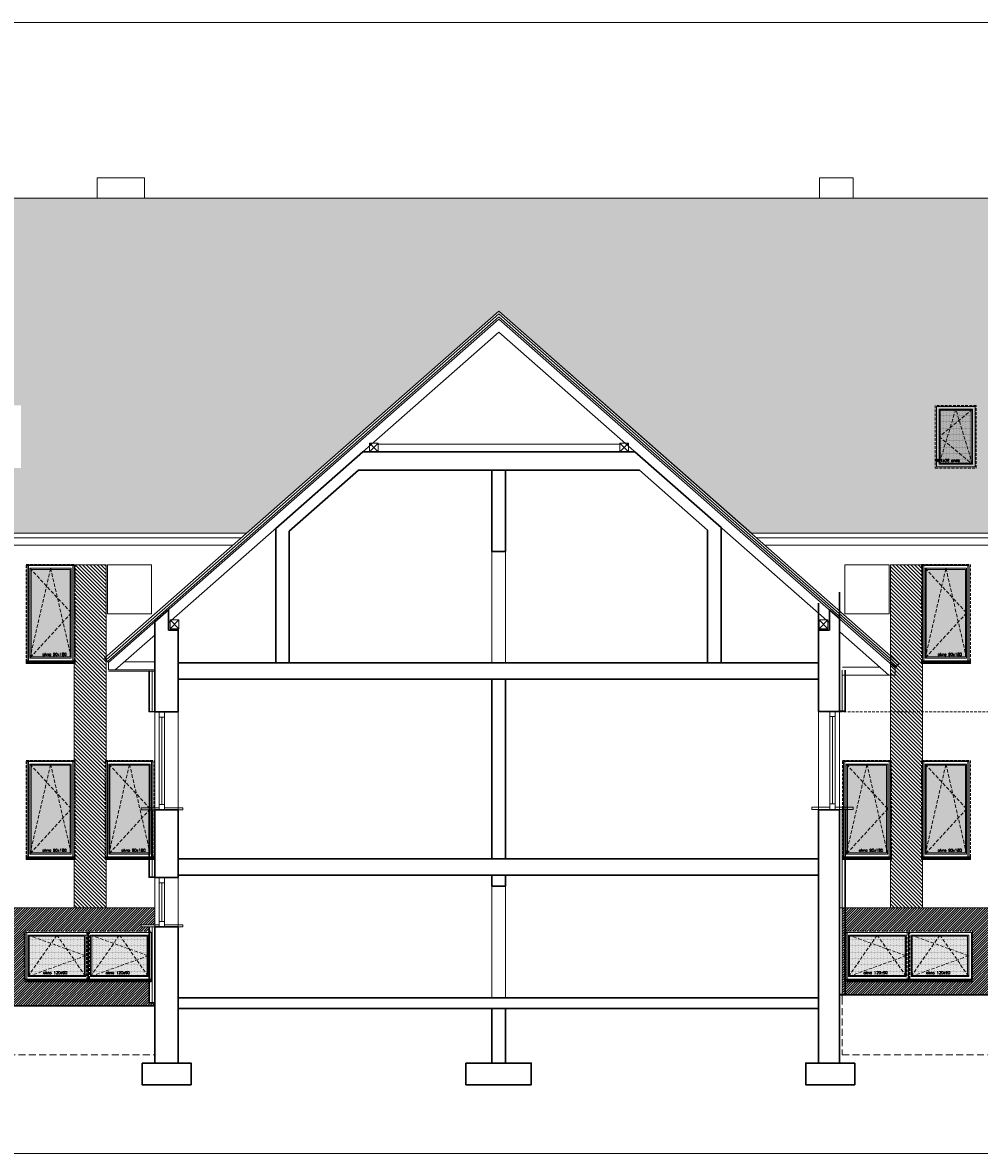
# Model space of a CAD drawing. Header units: millimetres. Extents: x 28291 to 177760, y -399809 to -170937.
# Tile 11 of 256: x 56499 to 58257, y -241830 to -239753. Entities that reach past the tile are written whole.
import ezdxf

# ---------------------------------------------------------------- set-up
doc = ezdxf.new("R2010")
doc.units = ezdxf.units.MM
for name, pattern in [('CACHE', [9.525, 6.35, -3.175]), ('CARKOVANA', [7.5, 5, -2.5]), ('HIDDEN', [9.525, 6.35, -3.175])]:
    doc.linetypes.add(name, pattern=pattern)
doc.layers.get('0').update_dxf_attribs({"lineweight": 0})
for name, color, linetype, lineweight in [('! opisy okien elewacja', 7, 'Continuous', 0), ('!! 0_ Istn-sciany', 3, 'Continuous', 30), ('!! 0_ Istn-widok', 1, 'Continuous', 15), ('!! 0_ WIDOK ELEWACJA', 4, 'Continuous', 0), ('!! 0_Istn-cienka', 4, 'Continuous', 9), ('!! 0_Istn-drzwi', 1, 'Continuous', 13), ('!! 1_ tynk zewn  - nowy', 21, 'Continuous', 20), ('!! 1_Hatch dach', 252, 'Continuous', 5), ('!! 2_ remont Ocieplenie', 4, 'ZIGZAG', 5), ('!! 2_NOWE OKNA WIDOk - remont', 140, 'Continuous', 5), ('!! 2_posadzki winyle 2', 43, 'Continuous', 9), ('!! 2_TYNK OBRYS', 252, 'Continuous', 13)]:
    doc.layers.add(name, color=color, linetype=linetype, lineweight=lineweight)
for name, color, linetype, lineweight, true_color in [('!! 0_ Istn-okna - wymienione', 9, 'Continuous', 13, 0x808080), ('!! 1_ELEWACJA KOLOR', 7, 'Continuous', 13, 0x6888bb), ('!! 1_Wyburzenia', 252, 'CARKOVANA', 13, 0x696969), ('!! 2_ELEWACJA COKÓŁ', 9, 'Continuous', 13, 0x808080)]:
    doc.layers.add(name, color=color, linetype=linetype, lineweight=lineweight, true_color=true_color)
doc.styles.add('TXT', font='simplex.shx')
doc.linetypes.add('ZIGZAG', pattern='A,0.00254,-5.08,[131,ltypeshp.shx,S=5.08,R=0,X=-5.08,Y=0],-10.16,[131,ltypeshp.shx,S=5.08,R=180,X=5.08,Y=0],-5.08', length=20.32254)
pattern_1 = [(45, (-4038.4983, -39195.6034), (-2.24506403, 2.24506403), [])]

# ---------------------------------------------------------------- blocks, each defined once
blk = doc.blocks.new('okno 90x180')
at = {"layer": '!! 1_Hatch dach', "true_color": 0x575757}
h = blk.add_hatch(dxfattribs=at)
h.set_pattern_fill('DOTS', color=251)
h.set_pattern_definition([(0, (-9632.3096, -11392.1331), (0.79375, 1.5875), [0, -1.5875])])
h.paths.add_polyline_path([(9, -10), (81, -10), (81, -171), (9, -171)])
at = {"layer": '!! 2_posadzki winyle 2'}
h = blk.add_hatch(dxfattribs=at)
h.set_pattern_fill('ANSI31', color=252, scale=0.2)
h.paths.add_polyline_path([(0, -178), (90, -178), (90, -183), (0, -183)])
at = {"layer": '!! 0_ Istn-okna - wymienione', "linetype": 'CARKOVANA', "lineweight": 5}
blk.add_lwpolyline([(0, -1), (90, -1), (90, -180), (0, -180)], close=True, dxfattribs=at)
at = {"layer": '!! 0_ Istn-okna - wymienione'}
for points in [[(2, -3), (88, -3), (88, -178), (2, -178)], [(7, -8), (83, -8), (83, -173), (7, -173)], [(9, -10), (81, -10), (81, -171), (9, -171)], [(0, -178), (90, -178), (90, -183), (0, -183)]]:
    blk.add_lwpolyline(points, close=True, dxfattribs=at)
at = {"layer": '!! 1_Hatch dach', "color": 251, "linetype": 'CACHE', "true_color": 0x575757}
for points in [[(7, -173), (45, -8), (83, -173)], [(7, -8), (83, -90), (7, -173)]]:
    blk.add_lwpolyline(points, dxfattribs=at)
at = {"insert": (30.1, -163.6), "char_height": 5, "attachment_point": 1, "style": 'TXT'}
blk.add_mtext_dynamic_manual_height_columns('okno 90x180', width=52.63, gutter_width=75, heights=[0], dxfattribs=at)
blk = doc.blocks.new('okno 115x115')
at = {"layer": '!! 1_Hatch dach', "true_color": 0x575757}
h = blk.add_hatch(dxfattribs=at)
h.set_pattern_fill('DOTS', color=251, angle=360)
h.set_pattern_definition([(360, (-21873.4686, 1906.5186), (0.79375, 1.5875), [0, -1.5875])])
h.paths.add_polyline_path([(-12259.7, 13266.7), (-12157.7, 13266.7), (-12157.7, 13194.7), (-12259.7, 13194.7)])
h = blk.add_hatch(dxfattribs=at)
h.set_pattern_fill('ANSI31', color=251, scale=0.2, angle=360)
h.paths.add_polyline_path([(-12264.2, 13187.7), (-12153.2, 13187.7), (-12153.2, 13182.7), (-12264.2, 13182.7)])
at = {"layer": '!! 0_ Istn-okna - wymienione', "linetype": 'CARKOVANA', "lineweight": 5}
blk.add_lwpolyline([(-12268.7, 13275.7), (-12148.7, 13275.7), (-12148.7, 13185.7), (-12268.7, 13185.7)], close=True, dxfattribs=at)
at = {"layer": '!! 0_ Istn-okna - wymienione'}
for points in [[(-12266.7, 13273.7), (-12150.7, 13273.7), (-12150.7, 13187.7), (-12266.7, 13187.7)], [(-12261.7, 13268.7), (-12155.7, 13268.7), (-12155.7, 13192.7), (-12261.7, 13192.7)], [(-12259.7, 13266.7), (-12157.7, 13266.7), (-12157.7, 13194.7), (-12259.7, 13194.7)], [(-12266.7, 13187.7), (-12150.7, 13187.7), (-12150.7, 13182.7), (-12266.7, 13182.7)]]:
    blk.add_lwpolyline(points, close=True, dxfattribs=at)
at = {"layer": '!! 1_Hatch dach', "color": 251, "linetype": 'CACHE', "true_color": 0x575757}
for points in [[(-12261.7, 13192.7), (-12208.7, 13268.7), (-12155.7, 13192.7)], [(-12261.7, 13268.7), (-12155.7, 13230.7), (-12261.7, 13192.7)]]:
    blk.add_lwpolyline(points, dxfattribs=at)
at = {"insert": (-12234.1, 13202.1), "char_height": 5, "attachment_point": 1, "style": 'TXT'}
blk.add_mtext_dynamic_manual_height_columns('okno 120x90', width=52.63, gutter_width=75, heights=[0], dxfattribs=at)
blk = doc.blocks.new('OKNO POŁACIOWE')
at = {"layer": '!! 1_Hatch dach', "true_color": 0x575757}
h = blk.add_hatch(dxfattribs=at)
h.set_pattern_fill('DOTS', color=251)
h.set_pattern_definition([(0, (62967.6391, -229507.4222), (0.79375, 1.5875), [0, -1.5875])])
h.paths.add_polyline_path([(72608.9, -218174.3), (72665.9, -218174.3), (72665.9, -218271.3), (72608.9, -218271.3)])
at = {"layer": '!! 0_ Istn-okna - wymienione', "linetype": 'CARKOVANA', "lineweight": 5}
blk.add_lwpolyline([(72599.9, -218165.3), (72674.9, -218165.3), (72674.9, -218280.3), (72599.9, -218280.3)], close=True, dxfattribs=at)
at = {"layer": '!! 0_ Istn-okna - wymienione'}
for points in [[(72601.9, -218167.3), (72672.9, -218167.3), (72672.9, -218278.3), (72601.9, -218278.3)], [(72606.9, -218172.3), (72667.9, -218172.3), (72667.9, -218273.3), (72606.9, -218273.3)], [(72608.9, -218174.3), (72665.9, -218174.3), (72665.9, -218271.3), (72608.9, -218271.3)]]:
    blk.add_lwpolyline(points, close=True, dxfattribs=at)
at = {"layer": '!! 1_Hatch dach', "color": 251, "linetype": 'CACHE', "true_color": 0x575757}
for points in [[(72606.9, -218273.3), (72637.4, -218172.3), (72667.9, -218273.3)], [(72606.9, -218172.3), (72667.9, -218222.8), (72606.9, -218273.3)]]:
    blk.add_lwpolyline(points, dxfattribs=at)
at = {"insert": (72630, -218263.9), "char_height": 5, "attachment_point": 1, "style": 'TXT'}
blk.add_mtext_dynamic_manual_height_columns('okno 90x180', width=52.63, gutter_width=75, heights=[0], dxfattribs=at)

msp = doc.modelspace()

# ---------------------------------------------------------------- hatches: boundary and pattern name
at = {"layer": '!! 1_ELEWACJA KOLOR', "true_color": 0x315442}
h = msp.add_hatch(dxfattribs=at)
h.set_pattern_fill('ANSI31', color=129, scale=1.5, angle=-90)
h.paths.add_polyline_path([(56593.56903, -240749.35053), (56652.56903, -240749.35053), (56652.56903, -241379.35053), (56593.56903, -241379.35053)])
h = msp.add_hatch(dxfattribs=at)
h.set_pattern_fill('ANSI31', color=129, scale=1.5, angle=-90)
h.paths.add_polyline_path([(58093.56903, -240749.35053), (58152.56903, -240749.35053), (58152.56903, -241379.35053), (58093.56903, -241379.35053)])
at = {"layer": '!! 1_Hatch dach', "true_color": 0x990000}
h = msp.add_hatch(dxfattribs=at)
h.set_pattern_fill('AR-B88', color=14, scale=0.1, angle=180)
h.paths.add_polyline_path([(58873.06903, -240075.35053), (55873.06903, -240075.35053), (56246.33593, -240349.80011), (56239.06903, -240358.05796), (56239.06903, -240371.5708), (56227.17773, -240371.5708), (56190.56903, -240371.5708), (56190.56903, -240621.52607), (55555.56903, -240621.52607), (55555.56903, -240371.5708), (55507.06903, -240371.5708), (55507.06903, -240358.05796), (55499.80212, -240349.80011), (55873.06903, -240075.35053), (54941.06903, -240075.35053), (54941.06903, -240691.16861), (56910.29832, -240691.16861), (57374.31903, -240282.83038), (57838.33974, -240691.16861), (59895.06903, -240691.16861), (59895.06903, -240075.35053), (58873.06903, -240075.35053), (59246.33593, -240349.80011), (59239.06903, -240358.05796), (59239.06903, -240371.5708), (59227.17773, -240371.5708), (59190.56903, -240371.5708), (59190.56903, -240621.52607), (58555.56903, -240621.52607), (58555.56903, -240371.5708), (58507.06903, -240371.5708), (58507.06903, -240358.05796), (58499.80212, -240349.80011)])
h.paths.add_polyline_path([(56496.06903, -240456.15298), (56496.06903, -240571.15298), (56421.06903, -240571.15298), (56421.06903, -240456.15298)], flags=16)
h.paths.add_polyline_path([(56489.06903, -240463.15298), (56489.06903, -240564.15298), (56428.06903, -240564.15298), (56428.06903, -240463.15298)], flags=0)
h.paths.add_polyline_path([(56487.06903, -240465.15298), (56487.06903, -240511.99724), (56489.06903, -240513.65298), (56487.06903, -240515.30872), (56487.06903, -240557.53003), (56488.46507, -240562.15298), (56430.48487, -240562.15298), (56428.06903, -240564.15298), (56430.06903, -240557.53003), (56430.06903, -240464.80872), (56430.48487, -240465.15298), (56457.96507, -240465.15298), (56458.56903, -240463.15298), (56459.17299, -240465.15298)], flags=0)
h.paths.add_polyline_path([(59495.06903, -240456.15298), (59570.06903, -240456.15298), (59570.06903, -240571.15298), (59495.06903, -240571.15298)], flags=16)
h.paths.add_polyline_path([(59502.06903, -240463.15298), (59563.06903, -240463.15298), (59563.06903, -240564.15298), (59502.06903, -240564.15298)], flags=0)
h.paths.add_polyline_path([(59504.06903, -240464.80872), (59504.48487, -240465.15298), (59531.96507, -240465.15298), (59532.56903, -240463.15298), (59533.17299, -240465.15298), (59561.06903, -240465.15298), (59561.06903, -240511.99724), (59563.06903, -240513.65298), (59561.06903, -240515.30872), (59561.06903, -240557.53003), (59562.46507, -240562.15298), (59504.48487, -240562.15298), (59502.06903, -240564.15298), (59504.06903, -240557.53003)], flags=0)
h.paths.add_polyline_path([(55345.06903, -240456.15298), (55345.06903, -240571.15298), (55270.06903, -240571.15298), (55270.06903, -240456.15298)], flags=16)
h.paths.add_polyline_path([(55338.06903, -240463.15298), (55338.06903, -240564.15298), (55277.06903, -240564.15298), (55277.06903, -240463.15298)], flags=0)
h.paths.add_polyline_path([(55336.06903, -240465.15298), (55336.06903, -240511.99724), (55338.06903, -240513.65298), (55336.06903, -240515.30872), (55336.06903, -240557.53003), (55337.46507, -240562.15298), (55279.48487, -240562.15298), (55277.06903, -240564.15298), (55279.06903, -240557.53003), (55279.06903, -240464.80872), (55279.48487, -240465.15298), (55306.96507, -240465.15298), (55307.56903, -240463.15298), (55308.17299, -240465.15298)], flags=0)
h.paths.add_polyline_path([(55298.89678, -240560.99335), (55349.01583, -240560.99335), (55349.01583, -240553.49335), (55298.89678, -240553.49335)], flags=24)
h.paths.add_polyline_path([(56449.89678, -240560.99335), (56500.01583, -240560.99335), (56500.01583, -240553.49335), (56449.89678, -240553.49335)], flags=24)
h.paths.add_polyline_path([(59523.89678, -240560.99335), (59574.01583, -240560.99335), (59574.01583, -240553.49335), (59523.89678, -240553.49335)], flags=24)
at = {"layer": '!! 2_ELEWACJA COKÓŁ', "true_color": 0x2b2b2c}
h = msp.add_hatch(dxfattribs=at)
h.set_pattern_fill('ANSI31', color=250)
h.set_pattern_definition(pattern_1)
h.paths.add_polyline_path([(56742.06903, -241379.35053), (54963.06903, -241379.35053), (54963.06903, -241559.35053), (56742.06903, -241559.35053), (56742.06903, -241554.35053), (56731.06903, -241554.35053), (56731.06903, -241514.35053), (56504.57562, -241514.35053), (56504.57562, -241422.35053), (56619.57562, -241422.35053), (56731.06903, -241422.35053), (56731.06903, -241414.35053), (56716.92188, -241414.35053), (56716.92188, -241410.43531), (56742.06903, -241410.43531)])
h.paths.add_polyline_path([(55719.57562, -241422.35053), (55836.57562, -241422.35053), (55836.57562, -241514.35053), (55604.57562, -241514.35053), (55604.57562, -241422.35053)], flags=16)
h.paths.add_polyline_path([(55717.57562, -241424.35053), (55717.57562, -241510.35053), (55606.57562, -241510.35053), (55606.57562, -241424.35053)], flags=0)
h.paths.add_polyline_path([(55712.57562, -241429.35053), (55712.57562, -241505.35053), (55611.57562, -241505.35053), (55611.57562, -241429.35053)], flags=0)
h.paths.add_polyline_path([(55662.07562, -241429.35053), (55663.40457, -241431.35053), (55710.57562, -241431.35053), (55710.57562, -241466.59806), (55712.57562, -241467.35053), (55710.57562, -241468.10301), (55710.57562, -241502.34063), (55711.24668, -241503.35053), (55616.89141, -241503.35053), (55611.57562, -241505.35053), (55613.57562, -241502.34063), (55613.57562, -241430.10301), (55616.89141, -241431.35053), (55660.74668, -241431.35053)], flags=0)
h.paths.add_polyline_path([(55721.57562, -241424.35053), (55832.57562, -241424.35053), (55832.57562, -241510.35053), (55721.57562, -241510.35053)], flags=0)
h.paths.add_polyline_path([(55726.57562, -241429.35053), (55827.57562, -241429.35053), (55827.57562, -241505.35053), (55726.57562, -241505.35053)], flags=0)
h.paths.add_polyline_path([(55731.89141, -241431.35053), (55775.74668, -241431.35053), (55777.07562, -241429.35053), (55778.40457, -241431.35053), (55825.57562, -241431.35053), (55825.57562, -241466.59806), (55827.57562, -241467.35053), (55825.57562, -241468.10301), (55825.57562, -241502.34063), (55826.24668, -241503.35053), (55731.89141, -241503.35053), (55726.57562, -241505.35053), (55728.57562, -241502.34063), (55728.57562, -241430.10301)], flags=0)
h.paths.add_polyline_path([(55536.57562, -241514.35053), (55304.57562, -241514.35053), (55304.57562, -241422.35053), (55419.57562, -241422.35053), (55536.57562, -241422.35053)], flags=16)
h.paths.add_polyline_path([(55532.57562, -241424.35053), (55532.57562, -241510.35053), (55421.57562, -241510.35053), (55421.57562, -241424.35053)], flags=0)
h.paths.add_polyline_path([(55527.57562, -241429.35053), (55527.57562, -241505.35053), (55426.57562, -241505.35053), (55426.57562, -241429.35053)], flags=0)
h.paths.add_polyline_path([(55525.57562, -241431.35053), (55525.57562, -241466.59806), (55527.57562, -241467.35053), (55525.57562, -241468.10301), (55525.57562, -241502.34063), (55526.24668, -241503.35053), (55431.89141, -241503.35053), (55426.57562, -241505.35053), (55428.57562, -241502.34063), (55428.57562, -241430.10301), (55431.89141, -241431.35053), (55475.74668, -241431.35053), (55477.07562, -241429.35053), (55478.40457, -241431.35053)], flags=0)
h.paths.add_polyline_path([(55417.57562, -241424.35053), (55417.57562, -241510.35053), (55306.57562, -241510.35053), (55306.57562, -241424.35053)], flags=0)
h.paths.add_polyline_path([(55412.57562, -241429.35053), (55412.57562, -241505.35053), (55311.57562, -241505.35053), (55311.57562, -241429.35053)], flags=0)
h.paths.add_polyline_path([(55904.57562, -241422.35053), (56019.57562, -241422.35053), (56136.57562, -241422.35053), (56136.57562, -241514.35053), (55904.57562, -241514.35053)], flags=16)
h.paths.add_polyline_path([(55410.57562, -241431.35053), (55410.57562, -241466.59806), (55412.57562, -241467.35053), (55410.57562, -241468.10301), (55410.57562, -241502.34063), (55411.24668, -241503.35053), (55316.89141, -241503.35053), (55311.57562, -241505.35053), (55313.57562, -241502.34063), (55313.57562, -241430.10301), (55316.89141, -241431.35053), (55360.74668, -241431.35053), (55362.07562, -241429.35053), (55363.40457, -241431.35053)], flags=0)
h.paths.add_polyline_path([(55906.57562, -241424.35053), (56017.57562, -241424.35053), (56017.57562, -241510.35053), (55906.57562, -241510.35053)], flags=0)
h.paths.add_polyline_path([(55911.57562, -241429.35053), (56012.57562, -241429.35053), (56012.57562, -241505.35053), (55911.57562, -241505.35053)], flags=0)
h.paths.add_polyline_path([(55913.57562, -241430.10301), (55916.89141, -241431.35053), (55960.74668, -241431.35053), (55962.07562, -241429.35053), (55963.40457, -241431.35053), (56010.57562, -241431.35053), (56010.57562, -241466.59806), (56012.57562, -241467.35053), (56010.57562, -241468.10301), (56010.57562, -241502.34063), (56011.24668, -241503.35053), (55916.89141, -241503.35053), (55911.57562, -241505.35053), (55913.57562, -241502.34063)], flags=0)
h.paths.add_polyline_path([(56021.57562, -241424.35053), (56132.57562, -241424.35053), (56132.57562, -241510.35053), (56021.57562, -241510.35053)], flags=0)
h.paths.add_polyline_path([(56026.57562, -241429.35053), (56127.57562, -241429.35053), (56127.57562, -241505.35053), (56026.57562, -241505.35053)], flags=0)
h.paths.add_polyline_path([(56028.57562, -241430.10301), (56031.89141, -241431.35053), (56075.74668, -241431.35053), (56077.07562, -241429.35053), (56078.40457, -241431.35053), (56125.57562, -241431.35053), (56125.57562, -241466.59806), (56127.57562, -241467.35053), (56125.57562, -241468.10301), (56125.57562, -241502.34063), (56126.24668, -241503.35053), (56031.89141, -241503.35053), (56026.57562, -241505.35053), (56028.57562, -241502.34063)], flags=0)
h.paths.add_polyline_path([(55236.57562, -241514.35053), (55004.57562, -241514.35053), (55004.57562, -241422.35053), (55119.57562, -241422.35053), (55236.57562, -241422.35053)], flags=16)
h.paths.add_polyline_path([(55232.57562, -241424.35053), (55232.57562, -241510.35053), (55121.57562, -241510.35053), (55121.57562, -241424.35053)], flags=0)
h.paths.add_polyline_path([(55227.57562, -241429.35053), (55227.57562, -241505.35053), (55126.57562, -241505.35053), (55126.57562, -241429.35053)], flags=0)
h.paths.add_polyline_path([(55225.57562, -241431.35053), (55225.57562, -241466.59806), (55227.57562, -241467.35053), (55225.57562, -241468.10301), (55225.57562, -241502.34063), (55226.24668, -241503.35053), (55131.89141, -241503.35053), (55126.57562, -241505.35053), (55128.57562, -241502.34063), (55128.57562, -241430.10301), (55131.89141, -241431.35053), (55175.74668, -241431.35053), (55177.07562, -241429.35053), (55178.40457, -241431.35053)], flags=0)
h.paths.add_polyline_path([(55117.57562, -241424.35053), (55117.57562, -241510.35053), (55006.57562, -241510.35053), (55006.57562, -241424.35053)], flags=0)
h.paths.add_polyline_path([(55112.57562, -241429.35053), (55112.57562, -241505.35053), (55011.57562, -241505.35053), (55011.57562, -241429.35053)], flags=0)
h.paths.add_polyline_path([(56204.57562, -241422.35053), (56319.57562, -241422.35053), (56436.57562, -241422.35053), (56436.57562, -241514.35053), (56204.57562, -241514.35053)], flags=16)
h.paths.add_polyline_path([(55110.57562, -241431.35053), (55110.57562, -241466.59806), (55112.57562, -241467.35053), (55110.57562, -241468.10301), (55110.57562, -241502.34063), (55111.24668, -241503.35053), (55016.89141, -241503.35053), (55011.57562, -241505.35053), (55013.57562, -241502.34063), (55013.57562, -241430.10301), (55016.89141, -241431.35053), (55060.74668, -241431.35053), (55062.07562, -241429.35053), (55063.40457, -241431.35053)], flags=0)
h.paths.add_polyline_path([(56206.57562, -241424.35053), (56317.57562, -241424.35053), (56317.57562, -241510.35053), (56206.57562, -241510.35053)], flags=0)
h.paths.add_polyline_path([(56211.57562, -241429.35053), (56312.57562, -241429.35053), (56312.57562, -241505.35053), (56211.57562, -241505.35053)], flags=0)
h.paths.add_polyline_path([(56213.57562, -241430.10301), (56216.89141, -241431.35053), (56260.74668, -241431.35053), (56262.07562, -241429.35053), (56263.40457, -241431.35053), (56310.57562, -241431.35053), (56310.57562, -241466.59806), (56312.57562, -241467.35053), (56310.57562, -241468.10301), (56310.57562, -241502.34063), (56311.24668, -241503.35053), (56216.89141, -241503.35053), (56211.57562, -241505.35053), (56213.57562, -241502.34063)], flags=0)
h.paths.add_polyline_path([(56321.57562, -241424.35053), (56432.57562, -241424.35053), (56432.57562, -241510.35053), (56321.57562, -241510.35053)], flags=0)
h.paths.add_polyline_path([(56326.57562, -241429.35053), (56427.57562, -241429.35053), (56427.57562, -241505.35053), (56326.57562, -241505.35053)], flags=0)
h.paths.add_polyline_path([(56328.57562, -241430.10301), (56331.89141, -241431.35053), (56375.74668, -241431.35053), (56377.07562, -241429.35053), (56378.40457, -241431.35053), (56425.57562, -241431.35053), (56425.57562, -241466.59806), (56427.57562, -241467.35053), (56425.57562, -241468.10301), (56425.57562, -241502.34063), (56426.24668, -241503.35053), (56331.89141, -241503.35053), (56326.57562, -241505.35053), (56328.57562, -241502.34063)], flags=0)
h.paths.add_polyline_path([(56350.40337, -241502.1909), (56399.57004, -241502.1909), (56399.57004, -241494.6909), (56350.40337, -241494.6909)], flags=8)
h.paths.add_polyline_path([(56235.40337, -241502.1909), (56284.57004, -241502.1909), (56284.57004, -241494.6909), (56235.40337, -241494.6909)], flags=8)
h.paths.add_polyline_path([(56050.40337, -241502.1909), (56099.57004, -241502.1909), (56099.57004, -241494.6909), (56050.40337, -241494.6909)], flags=8)
h.paths.add_polyline_path([(55935.40337, -241502.1909), (55984.57004, -241502.1909), (55984.57004, -241494.6909), (55935.40337, -241494.6909)], flags=8)
h.paths.add_polyline_path([(55750.40337, -241502.1909), (55799.57004, -241502.1909), (55799.57004, -241494.6909), (55750.40337, -241494.6909)], flags=8)
h.paths.add_polyline_path([(55635.40337, -241502.1909), (55684.57004, -241502.1909), (55684.57004, -241494.6909), (55635.40337, -241494.6909)], flags=8)
h.paths.add_polyline_path([(55450.40337, -241502.1909), (55499.57004, -241502.1909), (55499.57004, -241494.6909), (55450.40337, -241494.6909)], flags=8)
h.paths.add_polyline_path([(55335.40337, -241502.1909), (55384.57004, -241502.1909), (55384.57004, -241494.6909), (55335.40337, -241494.6909)], flags=8)
h.paths.add_polyline_path([(55150.40337, -241502.1909), (55199.57004, -241502.1909), (55199.57004, -241494.6909), (55150.40337, -241494.6909)], flags=8)
h.paths.add_polyline_path([(55035.40337, -241502.1909), (55084.57004, -241502.1909), (55084.57004, -241494.6909), (55035.40337, -241494.6909)], flags=8)
h = msp.add_hatch(dxfattribs=at)
h.set_pattern_fill('ANSI31', color=250)
h.set_pattern_definition(pattern_1)
h.paths.add_polyline_path([(59805.06903, -241379.35053), (58005.06903, -241379.35053), (58005.06903, -241538.93262), (59805.06903, -241538.93262)])
h.paths.add_polyline_path([(59212.06903, -241422.35053), (59327.06903, -241422.35053), (59444.06903, -241422.35053), (59444.06903, -241514.35053), (59212.06903, -241514.35053)], flags=16)
h.paths.add_polyline_path([(59214.06903, -241424.35053), (59325.06903, -241424.35053), (59325.06903, -241510.35053), (59214.06903, -241510.35053)], flags=0)
h.paths.add_polyline_path([(59219.06903, -241429.35053), (59320.06903, -241429.35053), (59320.06903, -241505.35053), (59219.06903, -241505.35053)], flags=0)
h.paths.add_polyline_path([(59224.38482, -241431.35053), (59268.24008, -241431.35053), (59269.56903, -241429.35053), (59270.89798, -241431.35053), (59318.06903, -241431.35053), (59318.06903, -241466.59806), (59320.06903, -241467.35053), (59318.06903, -241468.10301), (59318.06903, -241502.34063), (59318.74008, -241503.35053), (59224.38482, -241503.35053), (59219.06903, -241505.35053), (59221.06903, -241502.34063), (59221.06903, -241430.10301)], flags=0)
h.paths.add_polyline_path([(59144.06903, -241514.35053), (58912.06903, -241514.35053), (58912.06903, -241422.35053), (59027.06903, -241422.35053), (59144.06903, -241422.35053)], flags=16)
h.paths.add_polyline_path([(59140.06903, -241424.35053), (59140.06903, -241510.35053), (59029.06903, -241510.35053), (59029.06903, -241424.35053)], flags=0)
h.paths.add_polyline_path([(59135.06903, -241429.35053), (59135.06903, -241505.35053), (59034.06903, -241505.35053), (59034.06903, -241429.35053)], flags=0)
h.paths.add_polyline_path([(59133.06903, -241431.35053), (59133.06903, -241466.59806), (59135.06903, -241467.35053), (59133.06903, -241468.10301), (59133.06903, -241502.34063), (59133.74008, -241503.35053), (59039.38482, -241503.35053), (59034.06903, -241505.35053), (59036.06903, -241502.34063), (59036.06903, -241430.10301), (59039.38482, -241431.35053), (59083.24008, -241431.35053), (59084.56903, -241429.35053), (59085.89798, -241431.35053)], flags=0)
h.paths.add_polyline_path([(59329.06903, -241424.35053), (59440.06903, -241424.35053), (59440.06903, -241510.35053), (59329.06903, -241510.35053)], flags=0)
h.paths.add_polyline_path([(59334.06903, -241429.35053), (59435.06903, -241429.35053), (59435.06903, -241505.35053), (59334.06903, -241505.35053)], flags=0)
h.paths.add_polyline_path([(59339.38482, -241431.35053), (59383.24008, -241431.35053), (59384.56903, -241429.35053), (59385.89798, -241431.35053), (59433.06903, -241431.35053), (59433.06903, -241466.59806), (59435.06903, -241467.35053), (59433.06903, -241468.10301), (59433.06903, -241502.34063), (59433.74008, -241503.35053), (59339.38482, -241503.35053), (59334.06903, -241505.35053), (59336.06903, -241502.34063), (59336.06903, -241430.10301)], flags=0)
h.paths.add_polyline_path([(59025.06903, -241424.35053), (59025.06903, -241510.35053), (58914.06903, -241510.35053), (58914.06903, -241424.35053)], flags=0)
h.paths.add_polyline_path([(59020.06903, -241429.35053), (59020.06903, -241505.35053), (58919.06903, -241505.35053), (58919.06903, -241429.35053)], flags=0)
h.paths.add_polyline_path([(59018.06903, -241431.35053), (59018.06903, -241466.59806), (59020.06903, -241467.35053), (59018.06903, -241468.10301), (59018.06903, -241502.34063), (59018.74008, -241503.35053), (58924.38482, -241503.35053), (58919.06903, -241505.35053), (58921.06903, -241502.34063), (58921.06903, -241430.10301), (58924.38482, -241431.35053), (58968.24008, -241431.35053), (58969.56903, -241429.35053), (58970.89798, -241431.35053)], flags=0)
h.paths.add_polyline_path([(59512.06903, -241422.35053), (59627.06903, -241422.35053), (59744.06903, -241422.35053), (59744.06903, -241514.35053), (59512.06903, -241514.35053)], flags=16)
h.paths.add_polyline_path([(59514.06903, -241424.35053), (59625.06903, -241424.35053), (59625.06903, -241510.35053), (59514.06903, -241510.35053)], flags=0)
h.paths.add_polyline_path([(59519.06903, -241429.35053), (59620.06903, -241429.35053), (59620.06903, -241505.35053), (59519.06903, -241505.35053)], flags=0)
h.paths.add_polyline_path([(59521.06903, -241430.10301), (59524.38482, -241431.35053), (59568.24008, -241431.35053), (59569.56903, -241429.35053), (59570.89798, -241431.35053), (59618.06903, -241431.35053), (59618.06903, -241466.59806), (59620.06903, -241467.35053), (59618.06903, -241468.10301), (59618.06903, -241502.34063), (59618.74008, -241503.35053), (59524.38482, -241503.35053), (59519.06903, -241505.35053), (59521.06903, -241502.34063)], flags=0)
h.paths.add_polyline_path([(58844.06903, -241514.35053), (58612.06903, -241514.35053), (58612.06903, -241422.35053), (58727.06903, -241422.35053), (58844.06903, -241422.35053)], flags=16)
h.paths.add_polyline_path([(58840.06903, -241424.35053), (58840.06903, -241510.35053), (58729.06903, -241510.35053), (58729.06903, -241424.35053)], flags=0)
h.paths.add_polyline_path([(58835.06903, -241429.35053), (58835.06903, -241505.35053), (58734.06903, -241505.35053), (58734.06903, -241429.35053)], flags=0)
h.paths.add_polyline_path([(58833.06903, -241431.35053), (58833.06903, -241466.59806), (58835.06903, -241467.35053), (58833.06903, -241468.10301), (58833.06903, -241502.34063), (58833.74008, -241503.35053), (58739.38482, -241503.35053), (58734.06903, -241505.35053), (58736.06903, -241502.34063), (58736.06903, -241430.10301), (58739.38482, -241431.35053), (58783.24008, -241431.35053), (58784.56903, -241429.35053), (58785.89798, -241431.35053)], flags=0)
h.paths.add_polyline_path([(59629.06903, -241424.35053), (59740.06903, -241424.35053), (59740.06903, -241510.35053), (59629.06903, -241510.35053)], flags=0)
h.paths.add_polyline_path([(59634.06903, -241429.35053), (59735.06903, -241429.35053), (59735.06903, -241505.35053), (59634.06903, -241505.35053)], flags=0)
h.paths.add_polyline_path([(59636.06903, -241430.10301), (59639.38482, -241431.35053), (59683.24008, -241431.35053), (59684.56903, -241429.35053), (59685.89798, -241431.35053), (59733.06903, -241431.35053), (59733.06903, -241466.59806), (59735.06903, -241467.35053), (59733.06903, -241468.10301), (59733.06903, -241502.34063), (59733.74008, -241503.35053), (59639.38482, -241503.35053), (59634.06903, -241505.35053), (59636.06903, -241502.34063)], flags=0)
h.paths.add_polyline_path([(58725.06903, -241424.35053), (58725.06903, -241510.35053), (58614.06903, -241510.35053), (58614.06903, -241424.35053)], flags=0)
h.paths.add_polyline_path([(58720.06903, -241429.35053), (58720.06903, -241505.35053), (58619.06903, -241505.35053), (58619.06903, -241429.35053)], flags=0)
h.paths.add_polyline_path([(58718.06903, -241431.35053), (58718.06903, -241466.59806), (58720.06903, -241467.35053), (58718.06903, -241468.10301), (58718.06903, -241502.34063), (58718.74008, -241503.35053), (58624.38482, -241503.35053), (58619.06903, -241505.35053), (58621.06903, -241502.34063), (58621.06903, -241430.10301), (58624.38482, -241431.35053), (58668.24008, -241431.35053), (58669.56903, -241429.35053), (58670.89798, -241431.35053)], flags=0)
h.paths.add_polyline_path([(58544.06903, -241514.35053), (58312.06903, -241514.35053), (58312.06903, -241422.35053), (58427.06903, -241422.35053), (58544.06903, -241422.35053)], flags=16)
h.paths.add_polyline_path([(58540.06903, -241424.35053), (58540.06903, -241510.35053), (58429.06903, -241510.35053), (58429.06903, -241424.35053)], flags=0)
h.paths.add_polyline_path([(58535.06903, -241429.35053), (58535.06903, -241505.35053), (58434.06903, -241505.35053), (58434.06903, -241429.35053)], flags=0)
h.paths.add_polyline_path([(58533.06903, -241431.35053), (58533.06903, -241466.59806), (58535.06903, -241467.35053), (58533.06903, -241468.10301), (58533.06903, -241502.34063), (58533.74008, -241503.35053), (58439.38482, -241503.35053), (58434.06903, -241505.35053), (58436.06903, -241502.34063), (58436.06903, -241430.10301), (58439.38482, -241431.35053), (58483.24008, -241431.35053), (58484.56903, -241429.35053), (58485.89798, -241431.35053)], flags=0)
h.paths.add_polyline_path([(58425.06903, -241424.35053), (58425.06903, -241510.35053), (58314.06903, -241510.35053), (58314.06903, -241424.35053)], flags=0)
h.paths.add_polyline_path([(58420.06903, -241429.35053), (58420.06903, -241505.35053), (58319.06903, -241505.35053), (58319.06903, -241429.35053)], flags=0)
h.paths.add_polyline_path([(58420.06903, -241467.35053), (58418.06903, -241468.10301), (58418.06903, -241502.34063), (58418.74008, -241503.35053), (58324.38482, -241503.35053), (58319.06903, -241505.35053), (58321.06903, -241502.34063), (58321.06903, -241430.10301), (58324.38482, -241431.35053), (58368.24008, -241431.35053), (58369.56903, -241429.35053), (58370.89798, -241431.35053), (58418.06903, -241431.35053), (58418.06903, -241466.59806)], flags=0)
h.paths.add_polyline_path([(58244.06903, -241514.35053), (58012.06903, -241514.35053), (58012.06903, -241422.35053), (58127.06903, -241422.35053), (58244.06903, -241422.35053)], flags=16)
h.paths.add_polyline_path([(58240.06903, -241424.35053), (58240.06903, -241510.35053), (58129.06903, -241510.35053), (58129.06903, -241424.35053)], flags=0)
h.paths.add_polyline_path([(58235.06903, -241429.35053), (58235.06903, -241505.35053), (58134.06903, -241505.35053), (58134.06903, -241429.35053)], flags=0)
h.paths.add_polyline_path([(58235.06903, -241467.35053), (58233.06903, -241468.10301), (58233.06903, -241502.34063), (58233.74008, -241503.35053), (58139.38482, -241503.35053), (58134.06903, -241505.35053), (58136.06903, -241502.34063), (58136.06903, -241430.10301), (58139.38482, -241431.35053), (58183.24008, -241431.35053), (58184.56903, -241429.35053), (58185.89798, -241431.35053), (58233.06903, -241431.35053), (58233.06903, -241466.59806)], flags=0)
h.paths.add_polyline_path([(58125.06903, -241424.35053), (58125.06903, -241510.35053), (58014.06903, -241510.35053), (58014.06903, -241424.35053)], flags=0)
h.paths.add_polyline_path([(58120.06903, -241429.35053), (58120.06903, -241505.35053), (58019.06903, -241505.35053), (58019.06903, -241429.35053)], flags=0)
h.paths.add_polyline_path([(58120.06903, -241467.35053), (58118.06903, -241468.10301), (58118.06903, -241502.34063), (58118.74008, -241503.35053), (58024.38482, -241503.35053), (58019.06903, -241505.35053), (58021.06903, -241502.34063), (58021.06903, -241430.10301), (58024.38482, -241431.35053), (58068.24008, -241431.35053), (58069.56903, -241429.35053), (58070.89798, -241431.35053), (58118.06903, -241431.35053), (58118.06903, -241466.59806)], flags=0)
h.paths.add_polyline_path([(59657.89678, -241502.1909), (59707.06345, -241502.1909), (59707.06345, -241494.6909), (59657.89678, -241494.6909)], flags=8)
h.paths.add_polyline_path([(59542.89678, -241502.1909), (59592.06345, -241502.1909), (59592.06345, -241494.6909), (59542.89678, -241494.6909)], flags=8)
h.paths.add_polyline_path([(59357.89678, -241502.1909), (59407.06345, -241502.1909), (59407.06345, -241494.6909), (59357.89678, -241494.6909)], flags=8)
h.paths.add_polyline_path([(59242.89678, -241502.1909), (59292.06345, -241502.1909), (59292.06345, -241494.6909), (59242.89678, -241494.6909)], flags=8)
h.paths.add_polyline_path([(59057.89678, -241502.1909), (59107.06345, -241502.1909), (59107.06345, -241494.6909), (59057.89678, -241494.6909)], flags=8)
h.paths.add_polyline_path([(58942.89678, -241502.1909), (58992.06345, -241502.1909), (58992.06345, -241494.6909), (58942.89678, -241494.6909)], flags=8)
h.paths.add_polyline_path([(58757.89678, -241502.1909), (58807.06345, -241502.1909), (58807.06345, -241494.6909), (58757.89678, -241494.6909)], flags=8)
h.paths.add_polyline_path([(58642.89678, -241502.1909), (58692.06345, -241502.1909), (58692.06345, -241494.6909), (58642.89678, -241494.6909)], flags=8)
h.paths.add_polyline_path([(58457.89678, -241502.1909), (58507.06345, -241502.1909), (58507.06345, -241494.6909), (58457.89678, -241494.6909)], flags=8)
h.paths.add_polyline_path([(58342.89678, -241502.1909), (58392.06345, -241502.1909), (58392.06345, -241494.6909), (58342.89678, -241494.6909)], flags=8)
h.paths.add_polyline_path([(58157.89678, -241502.1909), (58207.06345, -241502.1909), (58207.06345, -241494.6909), (58157.89678, -241494.6909)], flags=8)
h.paths.add_polyline_path([(58042.89678, -241502.1909), (58092.06345, -241502.1909), (58092.06345, -241494.6909), (58042.89678, -241494.6909)], flags=8)

# ---------------------------------------------------------------- linework, layer by layer
at = {"layer": '! opisy okien elewacja'}
msp.add_lwpolyline([(53420.42771, -239752.90582), (60543.65378, -239752.90582), (60543.65378, -241830.32956), (53420.42771, -241830.32956)], close=True, dxfattribs=at)
at = {"layer": '!! 0_ Istn-okna - wymienione'}
for points in [[(56750.06903, -241018.97333), (56750.06903, -241199.35053)], [(56760.06903, -241018.97333), (56760.06903, -241199.35053)], [(57982.06903, -241017.97333), (57982.06903, -241198.35053)], [(57992.06903, -241017.97333), (57992.06903, -241198.35053)], [(56760.06903, -241028.97333), (56750.06903, -241028.97333)], [(56755.06903, -241028.97333), (56755.06903, -241189.35053)], [(57982.06903, -241027.97333), (57992.06903, -241027.97333)], [(57987.06903, -241027.97333), (57987.06903, -241188.35053)], [(57982.06903, -241188.35053), (57992.06903, -241188.35053)], [(56760.06903, -241189.35053), (56750.06903, -241189.35053)], [(56750.06903, -241323.35053), (56750.06903, -241414.35053)], [(56760.06903, -241333.35053), (56750.06903, -241333.35053)], [(56755.06903, -241333.35053), (56755.06903, -241404.35053)], [(56760.06903, -241323.35053), (56760.06903, -241414.35053)], [(56760.06903, -241404.35053), (56750.06903, -241404.35053)]]:
    msp.add_lwpolyline(points, dxfattribs=at)
for points in [[(56716.92188, -241199.35053), (56750.06903, -241199.35053), (56750.06903, -241195.43531), (56716.92188, -241195.43531)], [(56760.06903, -241199.35053), (56793.21618, -241199.35053), (56793.21618, -241195.43531), (56760.06903, -241195.43531)], [(57982.06903, -241198.35053), (57948.92188, -241198.35053), (57948.92188, -241194.43531), (57982.06903, -241194.43531)], [(58025.21618, -241198.35053), (57992.06903, -241198.35053), (57992.06903, -241194.43531), (58025.21618, -241194.43531)], [(56716.92188, -241414.35053), (56750.06903, -241414.35053), (56750.06903, -241410.43531), (56716.92188, -241410.43531)], [(56760.06903, -241414.35053), (56793.21618, -241414.35053), (56793.21618, -241410.43531), (56760.06903, -241410.43531)]]:
    msp.add_lwpolyline(points, close=True, dxfattribs=at)
at = {"layer": '!! 0_ Istn-sciany'}
for points in [[(56964.06903, -240682.48029), (57124.44376, -240541.35053)], [(57624.1943, -240541.35053), (57124.44376, -240541.35053)], [(57782.56903, -240680.72029), (57624.1943, -240541.35053)], [(56989.06903, -240687.12162), (57116.08162, -240575.35053)], [(57632.55643, -240575.35053), (57116.08162, -240575.35053)], [(57361.06903, -240575.35053), (57361.06903, -240724.35053)], [(57386.06903, -240575.35053), (57386.06903, -240724.35053)], [(57757.56903, -240685.36162), (57632.55643, -240575.35053)], [(56964.06903, -240929.35053), (56964.06903, -240682.48029)], [(56989.06903, -240929.35053), (56989.06903, -240687.12162)], [(57757.56903, -240929.35053), (57757.56903, -240685.36162)], [(57782.56903, -240929.35053), (57782.56903, -240680.72029)], [(57386.06903, -240724.35053), (57361.06903, -240724.35053)], [(58000.06903, -240799.02765), (58000.06903, -241018.35053)], [(56742.06903, -240853.86311), (56767.06903, -240831.86311)], [(56767.06903, -240869.35053), (56767.06903, -240831.86311)], [(57961.56903, -240819.35508), (57961.56903, -241018.35053)], [(57981.56903, -240869.35053), (57981.56903, -240831.86311)], [(57981.56903, -240831.86311), (58001.06903, -240849.02311)], [(57981.56903, -240869.35053), (57981.56903, -240831.86311)], [(58005.56903, -240852.98311), (57981.56903, -240831.86311)], [(56742.06903, -240853.86311), (56742.06903, -241018.35053)], [(56742.06903, -240853.86311), (56742.06903, -241018.35053)], [(56742.06903, -240853.86311), (56742.06903, -241018.35053)], [(56786.06903, -240869.35053), (56767.06903, -240869.35053)], [(56785.06903, -240869.35053), (56785.06903, -241018.35053)], [(57962.56903, -240869.35053), (57981.56903, -240869.35053)], [(57962.56903, -240869.35053), (57981.56903, -240869.35053)], [(57961.56903, -240929.35053), (56786.06903, -240929.35053)], [(57961.56903, -240959.35053), (56786.06903, -240959.35053)], [(57361.06903, -240959.35053), (57361.06903, -241289.35053)], [(57386.06903, -240959.35053), (57386.06903, -241289.35053)], [(56785.06903, -241018.97333), (56742.06903, -241018.97333)], [(58000.06903, -241018.35053), (57961.56903, -241018.35053)], [(56742.06903, -241199.35053), (56742.06903, -241323.35053)], [(56785.06903, -241199.35053), (56742.06903, -241199.35053)], [(56785.06903, -241199.35053), (56742.06903, -241199.35053)], [(56785.06903, -241199.35053), (56785.06903, -241323.35053)], [(57961.56903, -241199.35053), (57961.56903, -241664.35053)], [(58000.06903, -241199.35053), (57961.56903, -241199.35053)], [(58000.06903, -241199.35053), (58000.06903, -241664.35053)], [(57961.56903, -241289.35053), (56786.06903, -241289.35053)], [(56742.06903, -241323.35053), (56785.06903, -241323.35053)], [(57961.56903, -241319.35053), (56786.06903, -241319.35053)], [(57361.06903, -241319.35053), (57361.06903, -241339.35053)], [(57386.06903, -241319.35053), (57386.06903, -241339.35053)], [(57361.06903, -241339.35053), (57386.06903, -241339.35053)], [(56742.06903, -241414.35053), (56785.06903, -241414.35053)], [(56742.06903, -241414.35053), (56742.06903, -241664.35053)], [(56742.06903, -241414.35053), (56785.06903, -241414.35053)], [(56785.06903, -241414.35053), (56785.06903, -241664.35053)], [(59954.93486, -241538.93262), (58000.06903, -241538.93262)], [(56742.06903, -241559.35053), (53667.06903, -241559.35053)], [(56785.06903, -241544.35053), (57961.56903, -241544.35053)], [(56785.06903, -241564.35053), (57961.56903, -241564.35053)], [(57361.06903, -241564.35053), (57361.06903, -241664.35053)], [(57386.06903, -241564.35053), (57386.06903, -241664.35053)], [(56785.06903, -241664.35053), (56742.06903, -241664.35053)], [(57361.06903, -241664.35053), (57386.06903, -241664.35053)]]:
    msp.add_lwpolyline(points, dxfattribs=at)
for points in [[(56718.56903, -241664.35053), (56808.56903, -241664.35053), (56808.56903, -241704.35053), (56718.56903, -241704.35053)], [(57313.56903, -241664.35053), (57433.56903, -241664.35053), (57433.56903, -241704.35053), (57313.56903, -241704.35053)], [(58028.06903, -241664.35053), (57938.06903, -241664.35053), (57938.06903, -241704.35053), (58028.06903, -241704.35053)]]:
    msp.add_lwpolyline(points, close=True, dxfattribs=at)
at = {"layer": '!! 0_ Istn-widok'}
msp.add_lwpolyline([(57838.33974, -240691.16861), (59895.06903, -240691.16861)], dxfattribs=at)
at = {"layer": '!! 0_ WIDOK ELEWACJA'}
for points in [[(56636.06903, -240038.35053), (56723.06903, -240038.35053), (56723.06903, -240075.35053), (56636.06903, -240075.35053)], [(57963.06903, -240038.35053), (58025.06903, -240038.35053), (58025.06903, -240075.35053), (57963.06903, -240075.35053)], [(54941.06903, -240691.16861), (54941.06903, -240075.35053), (59895.06903, -240075.35053), (59895.06903, -240691.16861), (57838.33974, -240691.16861), (57374.31903, -240282.83038), (56910.29832, -240691.16861)], [(57152.45256, -240525.35053), (57136.45256, -240525.35053), (57136.45256, -240541.35053), (57152.45256, -240541.35053)], [(57152.45256, -240525.35053), (57136.45256, -240525.35053), (57136.45256, -240541.35053), (57152.45256, -240541.35053)], [(57596.18549, -240525.35053), (57612.18549, -240525.35053), (57612.18549, -240541.35053), (57596.18549, -240541.35053)], [(57596.18549, -240525.35053), (57612.18549, -240525.35053), (57612.18549, -240541.35053), (57596.18549, -240541.35053)], [(56510.06903, -240749.35053), (56591.06903, -240749.35053), (56591.06903, -240929.35053), (56510.06903, -240929.35053)], [(56655.06903, -240749.35053), (56736.06903, -240749.35053), (56736.06903, -240839.35053), (56655.06903, -240839.35053)], [(58010.06903, -240749.35053), (58091.06903, -240749.35053), (58091.06903, -240839.35053), (58010.06903, -240839.35053)], [(58155.06903, -240749.35053), (58236.06903, -240749.35053), (58236.06903, -240929.35053), (58155.06903, -240929.35053)], [(56786.06903, -240850.35053), (56770.06903, -240850.35053), (56770.06903, -240866.35053), (56786.06903, -240866.35053)], [(57962.56903, -240850.35053), (57978.56903, -240850.35053), (57978.56903, -240866.35053), (57962.56903, -240866.35053)], [(57962.56903, -240850.35053), (57978.56903, -240850.35053), (57978.56903, -240866.35053), (57962.56903, -240866.35053)], [(56510.06903, -241109.35053), (56591.06903, -241109.35053), (56591.06903, -241289.35053), (56510.06903, -241289.35053)], [(56655.06903, -241109.35053), (56736.06903, -241109.35053), (56736.06903, -241289.35053), (56655.06903, -241289.35053)], [(58010.06903, -241109.35053), (58091.06903, -241109.35053), (58091.06903, -241289.35053), (58010.06903, -241289.35053)], [(58155.06903, -241109.35053), (58236.06903, -241109.35053), (58236.06903, -241289.35053), (58155.06903, -241289.35053)], [(56736.57562, -241424.35053), (56736.57562, -241514.35053), (56506.57562, -241514.35053), (56506.57562, -241424.35053)], [(58244.06903, -241424.35053), (58244.06903, -241514.35053), (58014.06903, -241514.35053), (58014.06903, -241424.35053)]]:
    msp.add_lwpolyline(points, close=True, dxfattribs=at)
for points in [[(59895.06903, -240075.35053), (53582.06903, -240075.35053)], [(56649.80212, -240920.40526), (57374.31903, -240282.83038)], [(56652.44463, -240923.40811), (57374.31903, -240288.15864)], [(56655.08714, -240926.41096), (57374.31903, -240293.48691)], [(58109.83593, -240930.08526), (57374.31903, -240282.83038)], [(58107.19342, -240933.08811), (57374.31903, -240288.15864)], [(58104.55091, -240936.09096), (57374.31903, -240293.48691)], [(56657.06903, -240928.66311), (57374.31903, -240297.48311)], [(58102.56903, -240938.34311), (57374.31903, -240297.48311)], [(56767.06903, -240855.84029), (57374.31903, -240321.46029)], [(57981.56903, -240855.84029), (57374.31903, -240321.46029)], [(57136.45256, -240541.35053), (57152.45256, -240525.35053)], [(57152.45256, -240541.35053), (57136.45256, -240525.35053)], [(57136.45256, -240541.35053), (57152.45256, -240525.35053)], [(57152.45256, -240541.35053), (57136.45256, -240525.35053)], [(57596.18549, -240527.35053), (57152.45256, -240527.35053)], [(57612.18549, -240541.35053), (57596.18549, -240525.35053)], [(57596.18549, -240541.35053), (57612.18549, -240525.35053)], [(57612.18549, -240541.35053), (57596.18549, -240525.35053)], [(57596.18549, -240541.35053), (57612.18549, -240525.35053)], [(56910.29832, -240691.16861), (53582.06903, -240691.16861)], [(56900.9144, -240699.42645), (53582.06903, -240699.42645)], [(57847.72366, -240699.42645), (59895.06903, -240699.42645)], [(56885.55889, -240712.9393), (53582.06903, -240712.9393)], [(57361.06903, -240724.35053), (57361.06903, -240929.35053)], [(57386.06903, -240724.35053), (57386.06903, -240929.35053)], [(59895.06903, -240712.9393), (57864.81404, -240712.9393)], [(56770.06903, -240866.35053), (56786.06903, -240850.35053)], [(56786.06903, -240866.35053), (56770.06903, -240850.35053)], [(57978.56903, -240866.35053), (57962.56903, -240850.35053)], [(57962.56903, -240866.35053), (57978.56903, -240850.35053)], [(57978.56903, -240866.35053), (57962.56903, -240850.35053)], [(57962.56903, -240866.35053), (57978.56903, -240850.35053)], [(56668.96033, -240942.17595), (56743.06903, -240876.96029)], [(58090.67773, -240951.85595), (58001.06903, -240873.00029)], [(56649.80212, -240920.40526), (56657.06903, -240928.66311)], [(56649.80212, -240920.40526), (56657.06903, -240928.66311)], [(56657.06903, -240928.66311), (56657.06903, -240942.17595)], [(56657.06903, -240928.66311), (56657.06903, -240942.17595)], [(56742.06903, -240927.17595), (56686.00578, -240927.17595)], [(56742.06903, -240927.17595), (56686.00578, -240927.17595)], [(58005.56903, -240936.85595), (58073.63227, -240936.85595)], [(58005.56903, -240936.85595), (58073.63227, -240936.85595)], [(58109.83593, -240930.08526), (58102.56903, -240938.34311)], [(58109.83593, -240930.08526), (58102.56903, -240938.34311)], [(58102.56903, -240938.34311), (58102.56903, -240951.85595)], [(58102.56903, -240938.34311), (58102.56903, -240951.85595)], [(56742.06903, -240942.17595), (56657.06903, -240942.17595)], [(56668.96033, -240942.17595), (56657.06903, -240942.17595)], [(56742.06903, -240942.17595), (56657.06903, -240942.17595)], [(56668.96033, -240942.17595), (56657.06903, -240942.17595)], [(56742.06903, -240944.17595), (56657.06903, -240944.17595)], [(58005.56903, -240951.85595), (58102.56903, -240951.85595)], [(58005.56903, -240951.85595), (58102.56903, -240951.85595)], [(58090.67773, -240951.85595), (58102.56903, -240951.85595)], [(58090.67773, -240951.85595), (58102.56903, -240951.85595)], [(56742.06903, -241199.35053), (56742.06903, -241018.97333)], [(56785.06903, -241199.35053), (56785.06903, -241018.97333)], [(57961.56903, -241199.35053), (57961.56903, -241018.35053)], [(58000.06903, -241199.35053), (58000.06903, -241019.35053)], [(56742.06903, -241414.35053), (56742.06903, -241323.35053)], [(56785.06903, -241414.35053), (56785.06903, -241323.35053)], [(57361.06903, -241339.35053), (57361.06903, -241544.35053)], [(57386.06903, -241339.35053), (57386.06903, -241544.35053)], [(56742.06903, -241379.35053), (53667.06903, -241379.35053)], [(59810.06903, -241379.35053), (58000.06903, -241379.35053)], [(58005.06903, -241379.35053), (58005.06903, -241544.35053)]]:
    msp.add_lwpolyline(points, dxfattribs=at)
at = {"layer": '!! 0_Istn-cienka', "linetype": 'HIDDEN', "ltscale": 2}
for points in [[(56742.06903, -241554.35053), (56742.06903, -241649.35053)], [(58005.06903, -241544.35053), (58005.06903, -241649.35053)], [(53672.06903, -241649.35053), (56742.06903, -241649.35053)], [(58005.06903, -241649.35053), (59805.06903, -241649.35053)]]:
    msp.add_lwpolyline(points, dxfattribs=at)
at = {"layer": '!! 0_Istn-drzwi'}
msp.add_lwpolyline([(53582.06903, -240075.35053), (59895.06903, -240075.35053)], dxfattribs=at)
at = {"layer": '!! 1_ tynk zewn  - nowy'}
for points in [[(56731.06903, -240943.69843), (56731.06903, -241019.35053)], [(56732.06903, -240943.69843), (56732.06903, -241019.35053)], [(58010.06903, -240942.69843), (58010.06903, -241018.35053)], [(58011.06903, -240942.69843), (58011.06903, -241018.35053)], [(56742.06903, -241018.35053), (56731.06903, -241018.35053)], [(56742.06903, -241019.35053), (56731.06903, -241019.35053)], [(58000.06903, -241017.35053), (58011.06903, -241017.35053)], [(58000.06903, -241018.35053), (58011.06903, -241018.35053)], [(56731.06903, -241199.35053), (56731.06903, -241323.35053)], [(56732.06903, -241199.35053), (56732.06903, -241323.35053)], [(58010.06903, -241198.35053), (58010.06903, -241538.93262)], [(58011.06903, -241198.35053), (58011.06903, -241538.93262)], [(56742.06903, -241322.35053), (56731.06903, -241322.35053)], [(56742.06903, -241322.35053), (56731.06903, -241322.35053)], [(56742.06903, -241323.35053), (56731.06903, -241323.35053)], [(56742.06903, -241323.35053), (56731.06903, -241323.35053)], [(56731.06903, -241414.35053), (56731.06903, -241554.35053)], [(56732.06903, -241414.35053), (56732.06903, -241554.35053)], [(58000.06903, -241537.93262), (58011.06903, -241537.93262)], [(58000.06903, -241537.93262), (58011.06903, -241537.93262)], [(58000.06903, -241538.93262), (58011.06903, -241538.93262)], [(58000.06903, -241538.93262), (58011.06903, -241538.93262)], [(56742.06903, -241553.35053), (56731.06903, -241553.35053)], [(56742.06903, -241554.35053), (56731.06903, -241554.35053)]]:
    msp.add_lwpolyline(points, dxfattribs=at)
at = {"layer": '!! 1_Wyburzenia'}
msp.add_lwpolyline([(59805.06903, -241019.35053), (58000.06903, -241019.35053)], dxfattribs=at)
at = {"layer": '!! 2_ remont Ocieplenie', "linetype": 'ZIGZAG', "ltscale": 0.75}
for points in [[(56737.06903, -240943.69843), (56737.06903, -241018.35053)], [(58005.06903, -240942.69843), (58005.06903, -241017.35053)], [(56737.06903, -241199.35053), (56737.06903, -241322.35053)], [(58005.06903, -241198.35053), (58005.06903, -241537.93262)], [(56737.06903, -241414.35053), (56737.06903, -241553.35053)]]:
    msp.add_lwpolyline(points, dxfattribs=at)
at = {"layer": '!! 2_TYNK OBRYS'}
for points in [[(56593.56903, -240749.35053), (56652.56903, -240749.35053), (56652.56903, -241379.35053), (56593.56903, -241379.35053)], [(58093.56903, -240749.35053), (58152.56903, -240749.35053), (58152.56903, -241379.35053), (58093.56903, -241379.35053)]]:
    msp.add_lwpolyline(points, close=True, dxfattribs=at)

# ---------------------------------------------------------------- block references
at = {"layer": '! opisy okien elewacja', "xscale": -1}
msp.add_blockref('OKNO POŁACIOWE', (130851.01779, -22290.86393), dxfattribs=at)
at = {"layer": '!! 2_NOWE OKNA WIDOk - remont'}
for name, p in [('okno 90x180', (56505.56903, -240747.35053)), ('okno 90x180', (58150.56903, -240747.35053)), ('okno 90x180', (56505.56903, -241107.35053)), ('okno 90x180', (56650.56903, -241107.35053)), ('okno 90x180', (58005.56903, -241107.35053)), ('okno 90x180', (58150.56903, -241107.35053)), ('okno 115x115', (68770.73463, -254698.00231)), ('okno 115x115', (68885.73463, -254698.00231)), ('okno 115x115', (70278.22804, -254698.00231)), ('okno 115x115', (70393.22804, -254698.00231))]:
    msp.add_blockref(name, p, dxfattribs=at)

doc.saveas('drawing.dxf')
